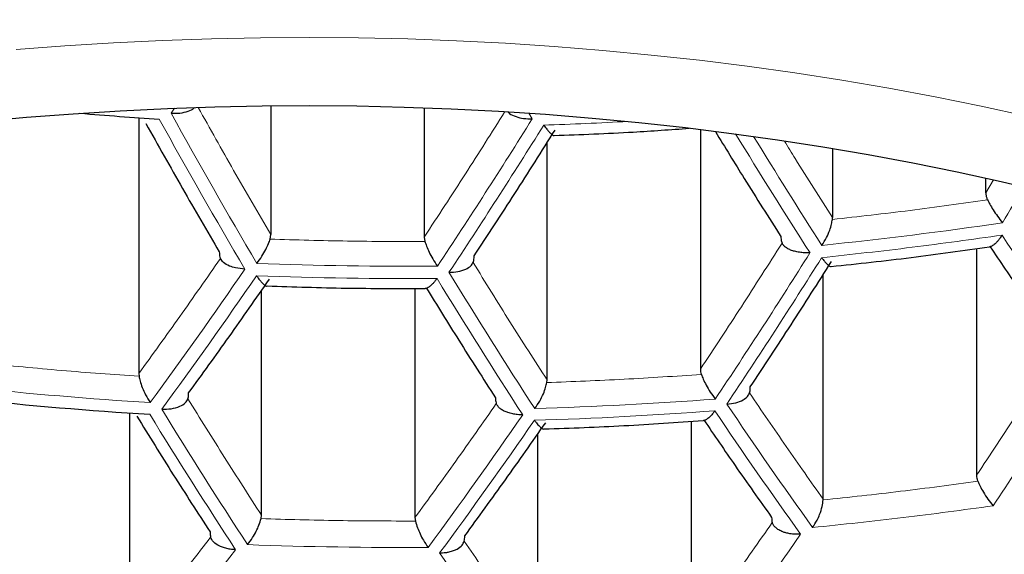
# Model space of a CAD drawing. Header units: millimetres. Extents: x 8 to 869, y 12 to 834.
# Tile 69 of 217: x 433.15 to 437.52, y 681.78 to 684.15. Entities that reach past the tile are written whole.
import ezdxf

# ---------------------------------------------------------------- set-up
doc = ezdxf.new("R2010")
doc.units = ezdxf.units.MM

msp = doc.modelspace()

# ---------------------------------------------------------------- linework, layer by layer
at = {"color": 252, "linetype": 'Continuous', "lineweight": 0}
for p, q in [((433.8191, 683.7354), (433.8343, 683.7586)), ((435.4065, 683.7363), (435.4216, 683.7104)), ((437.47, 683.44), (437.4358, 683.3827))]:
    msp.add_line(p, q, dxfattribs=at)
at = {"color": 7, "linetype": 'Continuous', "lineweight": 30}
for p, q in [((434.2617, 683.7692), (434.2617, 683.1971)), ((434.9427, 683.7604), (434.9427, 683.1864)), ((433.6754, 683.7159), (433.6754, 682.5804)), ((436.1686, 683.664), (436.1686, 682.5999)), ((435.4876, 682.552), (435.4876, 683.6044)), ((436.7548, 683.5796), (436.7548, 683.2727)), ((437.4358, 683.3827), (437.4358, 683.4479)), ((436.7543, 683.2645), (436.7548, 683.2727)), ((434.2586, 683.1771), (434.2617, 683.1971)), ((434.9427, 683.1864), (434.9457, 683.1663)), ((437.3945, 683.1354), (437.3945, 682.1289)), ((436.7135, 682.0233), (436.7135, 683.0199)), ((434.2204, 681.9517), (434.2204, 682.9494)), ((434.9014, 682.9583), (434.9014, 681.9411)), ((433.6754, 682.5804), (433.6765, 682.5685)), ((435.4865, 682.5402), (435.4876, 682.552)), ((433.6341, 682.4053), (433.6341, 681.3981)), ((436.1273, 682.3681), (436.1273, 681.4159)), ((435.4463, 681.3698), (435.4463, 682.312)), ((436.7134, 682.0194), (436.7135, 682.0233)), ((434.2185, 681.9363), (434.2204, 681.9517)), ((434.9014, 681.9411), (434.9032, 681.9256))]:
    msp.add_line(p, q, dxfattribs=at)
at = {"color": 252, "linetype": 'Continuous', "lineweight": 0, "flags": 128}
msp.add_lwpolyline([(433.1309, 684.0182), (433.3467, 684.035), (433.5631, 684.0486), (433.7802, 684.0592), (433.9977, 684.0667), (434.2155, 684.0711), (434.4334, 684.0723), (434.6513, 684.0705), (434.8691, 684.0655), (435.0865, 684.0574), (435.3035, 684.0463), (435.5198, 684.032), (435.7354, 684.0147), (435.9501, 683.9943), (436.1638, 683.9708), (436.3762, 683.9443), (436.5873, 683.9148), (436.7969, 683.8823), (437.0049, 683.8467), (437.2111, 683.8083), (437.4153, 683.7669), (437.6175, 683.7226)], dxfattribs=at)
at = {"color": 7, "linetype": 'Continuous', "lineweight": 30, "flags": 128}
msp.add_lwpolyline([(432.969, 683.6986), (433.1763, 683.7178), (433.3844, 683.7339), (433.5932, 683.7471), (433.8026, 683.7573), (434.0124, 683.7645), (434.2225, 683.7687), (434.4327, 683.7699), (434.6429, 683.7681), (434.8529, 683.7634), (435.0626, 683.7556), (435.2719, 683.7448), (435.4806, 683.7311), (435.6886, 683.7143), (435.8957, 683.6946), (436.1018, 683.672), (436.3067, 683.6465), (436.5103, 683.618), (436.7125, 683.5866), (436.9131, 683.5523), (437.112, 683.5152), (437.309, 683.4753), (437.5041, 683.4326), (437.697, 683.3871)], dxfattribs=at)
at = {"color": 7, "linetype": 'Continuous', "lineweight": 30}
for centre, radius, start, end in [((434.8961, 701.3746), 17.7008, 265.19602, 266.33926), ((434.8656, 700.7985), 18.4344, 263.95122, 266.4506)]:
    msp.add_arc(centre, radius, start, end, dxfattribs=at)
at = {"color": 252, "linetype": 'Continuous', "lineweight": 0}
for centre, radius, start, end in [((458.3534, 697.3172), 28.0428, 208.9682, 210.53579), ((458.3048, 697.299), 28.0503, 208.97675, 210.54353), ((413.0221, 697.6618), 26.389, 326.39605, 328.0835), ((413.069, 697.6424), 26.3969, 326.38775, 328.07429), ((434.8976, 701.2766), 17.6028, 271.87311, 273.09472), ((456.948, 696.1826), 24.1355, 211.29913, 212.77615), ((456.9503, 696.1768), 24.072, 211.40532, 212.7644), ((412.9253, 698.1417), 28.7427, 328.79438, 329.16514), ((434.9057, 700.775), 17.7176, 275.83876, 278.45045), ((454.8505, 694.7223), 20.8245, 213.61169, 215.45952), ((414.1744, 697.2088), 26.5324, 326.24681, 327.91801), ((414.2236, 697.1905), 26.5363, 326.24279, 327.91356), ((414.8808, 696.2698), 23.3687, 323.74916, 325.53095), ((434.8826, 701.1097), 18.0533, 267.83245, 270.37597), ((456.0485, 695.8167), 24.5832, 211.34187, 213.0083), ((414.9264, 696.2494), 23.3785, 323.74033, 325.52095), ((434.8814, 701.086), 18.0843, 267.83463, 270.37379), ((456.0013, 695.7973), 24.5927, 211.3512, 213.01659), ((415.3802, 696.7813), 26.5811, 326.19683, 327.8626), ((434.867, 700.8233), 18.4073, 263.94362, 266.44671), ((434.8699, 700.7061), 18.2901, 271.76471, 274.27848), ((454.889, 695.369), 24.7652, 211.51914, 213.16569), ((434.8686, 700.6813), 18.3172, 271.76081, 274.27085), ((453.7957, 694.2109), 21.1566, 213.88672, 215.69388), ((453.841, 694.2314), 21.1448, 213.87722, 215.68578), ((454.8394, 695.3512), 24.7707, 211.5245, 213.17044), ((416.0018, 695.7948), 23.5587, 323.58135, 325.34103), ((416.0498, 695.7757), 23.5645, 323.57628, 325.33529), ((417.179, 695.3501), 23.6536, 323.49936, 325.24825), ((434.8513, 700.514), 18.7059, 267.87683, 270.33159), ((417.7509, 694.2908), 20.5796, 320.73648, 322.62489), ((452.7227, 693.7597), 21.3804, 214.06378, 215.84469)]:
    msp.add_arc(centre, radius, start, end, dxfattribs=at)
for points, knots in [([(416.3705, 683.3913), (416.3705, 683.3913), (416.3805, 683.5067), (416.4048, 683.7374), (416.4529, 684.073), (416.5113, 684.398), (416.5789, 684.7122), (416.6576, 685.0258), (416.7514, 685.3529), (416.8625, 685.6934), (416.9927, 686.0467), (417.135, 686.3919), (417.2883, 686.7287), (417.4518, 687.0572), (417.6335, 687.3927), (417.8348, 687.7347), (418.057, 688.0827), (418.2754, 688.3992), (418.4859, 688.6848), (418.6848, 688.9402), (418.8926, 689.1934), (419.1101, 689.4448), (419.3371, 689.6942), (419.574, 689.9414), (419.82, 690.1858), (420.0758, 690.4277), (420.3415, 690.6668), (420.6172, 690.9031), (420.9021, 691.1358), (421.1962, 691.3646), (421.4993, 691.5892), (421.8115, 691.8095), (422.133, 692.0256), (422.4637, 692.2372), (422.8034, 692.444), (423.152, 692.6457), (423.5096, 692.8423), (423.8763, 693.0335), (424.2518, 693.2192), (424.6148, 693.3891), (424.9636, 693.5441), (425.2968, 693.6852), (425.6619, 693.8322), (426.0607, 693.9838), (426.4949, 694.1383), (426.9376, 694.2852), (427.3882, 694.4242), (427.8462, 694.555), (428.2716, 694.6668), (428.6621, 694.7619), (429.0161, 694.8422), (429.3735, 694.9174), (429.7383, 694.9884), (430.1104, 695.0547), (430.4847, 695.1153), (430.8565, 695.1696), (431.2256, 695.2177), (431.5968, 695.2604), (431.9707, 695.2977), (432.3473, 695.3295), (432.7262, 695.3558), (433.1063, 695.3763), (433.4939, 695.3914), (433.8889, 695.401), (434.157, 695.4023), (434.2911, 695.4029)], [0, 0, 0, 0, 0.000002, 0.0201225, 0.040243, 0.0585931, 0.0769469, 0.0953005, 0.1136505, 0.1345475, 0.1554473, 0.1763442, 0.1960908, 0.2158398, 0.2355862, 0.2569833, 0.2783838, 0.2997807, 0.3159201, 0.3320628, 0.3482053, 0.3643446, 0.3806008, 0.3968605, 0.4131201, 0.429376, 0.4457384, 0.4621048, 0.4784711, 0.4948332, 0.5111496, 0.5274731, 0.5437987, 0.5601214, 0.5764371, 0.5927273, 0.6090262, 0.6253273, 0.641625, 0.6579143, 0.6715067, 0.6851009, 0.6986932, 0.7154252, 0.7321742, 0.7489307, 0.7656858, 0.7824319, 0.7991619, 0.8115988, 0.8240396, 0.8364803, 0.848917, 0.8617834, 0.8746497, 0.8869931, 0.8993406, 0.9116881, 0.9240314, 0.9364692, 0.9489114, 0.9613537, 0.9737915, 0.9868957, 1, 1, 1, 1]), ([(434.2911, 695.4029), (434.452, 695.402), (434.774, 695.4002), (435.2564, 695.386), (435.7345, 695.3635), (436.2077, 695.3321), (436.6757, 695.2922), (437.1372, 695.2442), (437.5916, 695.1882), (438.0387, 695.1247), (438.4439, 695.0595), (438.8081, 694.9948), (439.1784, 694.9238), (439.591, 694.8373), (440.0439, 694.733), (440.4907, 694.6206), (440.9314, 694.5004), (441.3658, 694.3724), (441.7937, 694.2368), (442.2142, 694.0941), (442.6273, 693.9444), (443.0329, 693.7879), (443.4292, 693.6256), (443.8157, 693.4578), (444.1924, 693.2848), (444.5609, 693.1063), (444.9179, 692.9241), (445.2636, 692.7383), (445.5983, 692.5495), (445.9249, 692.3561), (446.2395, 692.1608), (446.5425, 691.9637), (446.8344, 691.7651), (447.1184, 691.5631), (447.3933, 691.3586), (447.6592, 691.152), (447.9276, 690.9341), (448.1987, 690.7035), (448.4717, 690.4596), (448.7354, 690.2118), (448.9898, 689.9602), (449.2344, 689.7057), (449.47, 689.4474), (449.6964, 689.1854), (449.9137, 688.92), (450.1212, 688.652), (450.3193, 688.3809), (450.5082, 688.1066), (450.6876, 687.8293), (450.8571, 687.5501), (451.0169, 687.2685), (451.167, 686.9848), (451.3205, 686.6723), (451.4737, 686.3311), (451.6076, 685.9984), (451.7156, 685.7018), (451.8112, 685.4145), (451.9051, 685.0987), (451.9937, 684.7543), (452.0685, 684.4114), (452.1298, 684.0702), (452.178, 683.731), (452.2018, 683.5045), (452.2116, 683.3913), (452.2116, 683.3913)], [0, 0, 0, 0, 0.015735, 0.031475, 0.04721, 0.062631, 0.078057, 0.093479, 0.108504, 0.123533, 0.138559, 0.149715, 0.160871, 0.176816, 0.192769, 0.208722, 0.224667, 0.24067, 0.256679, 0.272689, 0.288692, 0.30474, 0.320789, 0.336635, 0.352487, 0.36834, 0.384187, 0.399635, 0.415088, 0.430541, 0.445989, 0.460908, 0.475831, 0.490754, 0.505674, 0.520373, 0.535072, 0.551733, 0.568395, 0.585143, 0.601896, 0.618649, 0.635398, 0.65231, 0.669225, 0.68614, 0.703051, 0.720126, 0.737205, 0.754283, 0.771359, 0.788522, 0.805686, 0.827658, 0.84963, 0.864945, 0.880261, 0.900428, 0.920597, 0.940764, 0.960508, 0.980254, 0.999998, 1, 1, 1, 1]), ([(451.6117, 682.937), (451.5994, 683.0529), (451.5746, 683.2848), (451.5198, 683.632), (451.4516, 683.9793), (451.3688, 684.3264), (451.2713, 684.6732), (451.1591, 685.0192), (451.032, 685.3643), (450.8898, 685.7082), (450.7312, 686.0534), (450.5555, 686.3996), (450.3623, 686.7464), (450.1704, 687.0618), (449.9842, 687.3462), (449.8075, 687.6005), (449.6216, 687.8527), (449.4266, 688.1029), (449.2223, 688.351), (449.0087, 688.5967), (448.7858, 688.8399), (448.5486, 689.0858), (448.2961, 689.3341), (448.0277, 689.5842), (447.7486, 689.8309), (447.4601, 690.0728), (447.1621, 690.3099), (446.855, 690.542), (446.5374, 690.7698), (446.2093, 690.9932), (445.8707, 691.212), (445.5217, 691.4258), (445.1622, 691.6344), (444.7924, 691.8376), (444.4377, 692.0218), (444.1007, 692.188), (443.7833, 692.3374), (443.4596, 692.4826), (443.1026, 692.6351), (442.7105, 692.7932), (442.2814, 692.9552), (441.8795, 693.0968), (441.5077, 693.2198), (441.168, 693.326), (440.8235, 693.4275), (440.4697, 693.5254), (440.1065, 693.6195), (439.7339, 693.7092), (439.3569, 693.7933), (438.9807, 693.8706), (438.6058, 693.9412), (438.2325, 694.0053), (437.8561, 694.0637), (437.4768, 694.1163), (437.095, 694.1631), (436.7108, 694.2039), (436.3246, 694.2387), (435.9299, 694.268), (435.5267, 694.2914), (435.1155, 694.3083), (434.7034, 694.3185), (434.3053, 694.3218), (433.9215, 694.319), (433.5522, 694.3108), (433.1834, 694.2972), (432.814, 694.278), (432.4442, 694.2533), (432.0743, 694.2229), (431.706, 694.187), (431.3383, 694.1455), (430.9712, 694.0984), (430.605, 694.0455), (430.2416, 693.9873), (429.8454, 693.9175), (429.4176, 693.8342), (428.9603, 693.7354), (428.5077, 693.628), (428.0605, 693.512), (427.619, 693.3877), (427.1836, 693.2552), (426.7549, 693.1149), (426.3331, 692.9668), (425.9207, 692.8121), (425.5179, 692.651), (425.1246, 692.4839), (424.7401, 692.3107), (424.3646, 692.1317), (423.9984, 691.9471), (423.6378, 691.7553), (423.283, 691.5562), (422.9345, 691.3499), (422.5954, 691.1383), (422.2656, 690.9215), (421.9454, 690.6998), (421.6435, 690.4798), (421.3589, 690.2619), (421.0908, 690.0468), (420.8313, 689.8285), (420.5804, 689.6073), (420.3382, 689.3833), (420.1046, 689.1566), (419.8795, 688.9274), (419.6389, 688.6699), (419.3864, 688.3835), (419.1259, 688.0672), (418.8966, 687.7684), (418.6951, 687.488), (418.5183, 687.2267), (418.3511, 686.9636), (418.1863, 686.6868), (418.0255, 686.3961), (417.8701, 686.0915), (417.7268, 685.7852), (417.5956, 685.4772), (417.4764, 685.1679), (417.3691, 684.8572), (417.2736, 684.5454), (417.1892, 684.2295), (417.116, 683.9097), (417.0547, 683.5861), (417.0048, 683.2618), (416.9819, 683.0452), (416.9704, 682.937)], [0, 0, 0, 0, 0.01071, 0.021422, 0.032132, 0.042915, 0.0537, 0.064483, 0.075319, 0.086156, 0.096992, 0.108132, 0.119273, 0.130413, 0.138768, 0.147125, 0.155482, 0.163837, 0.172194, 0.180551, 0.188909, 0.197265, 0.206171, 0.21508, 0.223988, 0.232894, 0.241688, 0.250484, 0.259279, 0.268074, 0.276871, 0.285666, 0.294462, 0.30326, 0.312057, 0.31908, 0.326105, 0.33313, 0.340153, 0.348897, 0.357642, 0.366385, 0.372943, 0.379503, 0.386063, 0.392622, 0.399444, 0.40627, 0.413095, 0.419918, 0.426473, 0.433029, 0.439586, 0.446141, 0.452696, 0.459254, 0.465811, 0.472366, 0.479273, 0.486183, 0.493093, 0.5, 0.506191, 0.512383, 0.518576, 0.524767, 0.531031, 0.537298, 0.543565, 0.54983, 0.556173, 0.562518, 0.568864, 0.575207, 0.583447, 0.591689, 0.599929, 0.608252, 0.616578, 0.624901, 0.633305, 0.641711, 0.650115, 0.658463, 0.666817, 0.675175, 0.683534, 0.691889, 0.700238, 0.708857, 0.717478, 0.726097, 0.734769, 0.743442, 0.752113, 0.760106, 0.7681, 0.776094, 0.784087, 0.792078, 0.800071, 0.808065, 0.816056, 0.82671, 0.837367, 0.848021, 0.856579, 0.865139, 0.873699, 0.882257, 0.891974, 0.901692, 0.911411, 0.921128, 0.930843, 0.940561, 0.950279, 0.959994, 0.969995, 0.979997, 0.99, 1, 1, 1, 1]), ([(434.2617, 683.1971), (434.2064, 683.2917), (434.0982, 683.4773), (433.9915, 683.6679), (433.9392, 683.7613)], [0, 0, 0, 0, 0.50998, 1, 1, 1, 1]), ([(435.3008, 683.7431), (435.2424, 683.6504), (435.1239, 683.4622), (435.0036, 683.2792), (434.9427, 683.1864)], [0, 0, 0, 0, 0.492773, 1, 1, 1, 1]), ([(436.7548, 683.2727), (436.6996, 683.3591), (436.6283, 683.4708), (436.5578, 683.5861), (436.5419, 683.6121)], [0, 0, 0, 0, 0.774035, 1, 1, 1, 1]), ([(436.7064, 683.0945), (436.8405, 683.1093), (437.1084, 683.1388), (437.3746, 683.1761), (437.5077, 683.1947)], [0, 0, 0, 0, 0.500353, 1, 1, 1, 1]), ([(416.9704, 682.937), (416.9812, 682.8321), (417.0028, 682.6223), (417.05, 682.3082), (417.1082, 681.9942), (417.1786, 681.6804), (417.2608, 681.3671), (417.355, 681.0544), (417.4612, 680.7423), (417.5796, 680.4312), (417.7045, 680.1349), (417.834, 679.8533), (417.9666, 679.5863), (418.1085, 679.3207), (418.2596, 679.0566), (418.42, 678.794), (418.5898, 678.5331), (418.7691, 678.2741), (418.9587, 678.0157), (419.1591, 677.758), (419.3703, 677.5013), (419.5914, 677.247), (419.825, 676.9926), (420.0715, 676.7383), (420.3314, 676.4843), (420.6019, 676.2337), (420.8829, 675.9868), (421.1744, 675.744), (421.4765, 675.5052), (421.7895, 675.2705), (422.1132, 675.0403), (422.4475, 674.8147), (422.7882, 674.5968), (423.1349, 674.3865), (423.4872, 674.184), (423.8493, 673.9867), (424.1984, 673.8067), (424.5325, 673.643), (424.8496, 673.4948), (425.1912, 673.3425), (425.5588, 673.1873), (425.9535, 673.0302), (426.3566, 672.8794), (426.7677, 672.7354), (427.1657, 672.6051), (427.5492, 672.4877), (427.917, 672.382), (428.2899, 672.2818), (428.6678, 672.1871), (429.0502, 672.0982), (429.434, 672.0159), (429.8192, 671.9402), (430.2054, 671.8709), (430.5951, 671.8077), (430.9897, 671.7505), (431.3892, 671.6995), (431.7931, 671.6547), (432.1993, 671.6166), (432.6106, 671.5848), (433.0268, 671.5598), (433.4475, 671.5416), (433.8691, 671.5307), (434.2696, 671.5272), (434.6487, 671.53), (435.0061, 671.5379), (435.3629, 671.5509), (435.7604, 671.5712), (436.1977, 671.601), (436.6739, 671.6428), (437.1205, 671.6908), (437.5375, 671.7432), (437.9252, 671.7984), (438.31, 671.8596), (438.6929, 671.9271), (439.0738, 672.0008), (439.4524, 672.0807), (439.8269, 672.1662), (440.1994, 672.2579), (440.5696, 672.3556), (440.9373, 672.4595), (441.2998, 672.5688), (441.6579, 672.6835), (442.0114, 672.8036), (442.3601, 672.9291), (442.7027, 673.0594), (443.0404, 673.1947), (443.373, 673.335), (443.7004, 673.4801), (444.0213, 673.6294), (444.3377, 673.7838), (444.6494, 673.9433), (444.9562, 674.1076), (445.2561, 674.2758), (445.5537, 674.4504), (445.8486, 674.6315), (446.1404, 674.819), (446.4245, 675.0101), (446.6944, 675.2), (446.9507, 675.3883), (447.1942, 675.5747), (447.4509, 675.7796), (447.7188, 676.0036), (447.9955, 676.2475), (448.2617, 676.4948), (448.5245, 676.7521), (448.7828, 677.0195), (449.0356, 677.2971), (449.2788, 677.5806), (449.5119, 677.8698), (449.7346, 678.1646), (449.9367, 678.4507), (450.1199, 678.7275), (450.2857, 678.9946), (450.4419, 679.2635), (450.5885, 679.534), (450.7255, 679.8061), (450.853, 680.0797), (450.9709, 680.3545), (451.0799, 680.6318), (451.1797, 680.9116), (451.2703, 681.1938), (451.3512, 681.4769), (451.4231, 681.7637), (451.4857, 682.054), (451.5384, 682.3478), (451.5816, 682.6422), (451.6017, 682.8387), (451.6117, 682.937)], [0, 0, 0, 0, 0.009676, 0.019353, 0.02903, 0.038747, 0.048466, 0.058183, 0.067939, 0.077695, 0.08745, 0.095942, 0.104436, 0.112929, 0.121421, 0.12992, 0.13842, 0.146919, 0.155418, 0.164055, 0.172694, 0.181333, 0.189971, 0.198897, 0.207827, 0.216756, 0.225682, 0.234581, 0.243486, 0.252394, 0.261301, 0.270205, 0.279103, 0.287669, 0.296238, 0.304807, 0.313372, 0.320363, 0.327354, 0.334344, 0.342517, 0.350697, 0.358877, 0.367056, 0.375229, 0.382181, 0.389137, 0.396096, 0.403055, 0.410011, 0.416962, 0.423763, 0.430566, 0.437369, 0.44417, 0.451064, 0.457962, 0.46486, 0.471755, 0.478814, 0.485877, 0.49294, 0.499999, 0.505983, 0.511968, 0.517953, 0.523937, 0.532006, 0.540077, 0.548146, 0.55485, 0.561557, 0.568263, 0.574968, 0.581759, 0.588553, 0.595347, 0.602138, 0.609067, 0.615999, 0.62293, 0.629859, 0.636849, 0.64384, 0.650832, 0.657822, 0.664881, 0.671943, 0.679004, 0.686064, 0.693262, 0.700463, 0.707663, 0.714861, 0.72241, 0.729961, 0.737512, 0.745062, 0.752086, 0.759111, 0.766135, 0.774937, 0.78374, 0.792544, 0.801346, 0.810861, 0.820378, 0.829894, 0.839682, 0.849472, 0.85926, 0.867918, 0.876578, 0.885237, 0.893895, 0.902559, 0.911225, 0.919891, 0.928556, 0.93735, 0.946147, 0.954943, 0.963738, 0.972803, 0.981869, 0.990935, 1, 1, 1, 1]), ([(437.4678, 681.9932), (437.3348, 681.9751), (437.0685, 681.9389), (436.8006, 681.9108), (436.6666, 681.8968)], [0, 0, 0, 0, 0.499665, 1, 1, 1, 1])]:
    msp.add_open_spline(points, degree=3, knots=knots, dxfattribs=at)
at = {"color": 7, "linetype": 'Continuous', "lineweight": 30}
for points, knots in [([(422.6627, 682.1079), (422.663, 682.1427), (422.6636, 682.2143), (422.6694, 682.3227), (422.6788, 682.4329), (422.6921, 682.543), (422.7093, 682.6529), (422.7304, 682.7626), (422.7552, 682.872), (422.7839, 682.981), (422.8162, 683.0897), (422.8524, 683.198), (422.8922, 683.3058), (422.9357, 683.4132), (422.9829, 683.5201), (423.0337, 683.6265), (423.0881, 683.7324), (423.146, 683.8378), (423.2076, 683.9426), (423.2727, 684.0468), (423.3413, 684.1504), (423.4135, 684.2534), (423.4891, 684.3557), (423.5682, 684.4574), (423.6508, 684.5585), (423.7368, 684.6588), (423.8262, 684.7584), (423.919, 684.8572), (424.0152, 684.9552), (424.1148, 685.0525), (424.2177, 685.1489), (424.3239, 685.2444), (424.4334, 685.339), (424.5462, 685.4326), (424.6622, 685.5253), (424.7814, 685.617), (424.9038, 685.7077), (425.0293, 685.7973), (425.1579, 685.8857), (425.2895, 685.9731), (425.4242, 686.0592), (425.5619, 686.1442), (425.7025, 686.2279), (425.846, 686.3104), (425.9923, 686.3915), (426.1415, 686.4713), (426.2934, 686.5498), (426.4481, 686.6268), (426.6054, 686.7024), (426.7653, 686.7766), (426.9278, 686.8492), (427.0929, 686.9204), (427.2603, 686.99), (427.4302, 687.058), (427.6024, 687.1244), (427.7769, 687.1892), (427.9537, 687.2523), (428.1326, 687.3138), (428.3136, 687.3735), (428.4967, 687.4316), (428.6818, 687.4879), (428.8688, 687.5424), (429.0577, 687.5951), (429.2484, 687.646), (429.4408, 687.6951), (429.635, 687.7423), (429.8307, 687.7876), (430.028, 687.8311), (430.2267, 687.8726), (430.4269, 687.9123), (430.6284, 687.95), (430.8312, 687.9857), (431.0352, 688.0195), (431.2403, 688.0513), (431.4465, 688.0811), (431.6537, 688.1089), (431.8619, 688.1347), (432.0709, 688.1585), (432.2807, 688.1802), (432.4912, 688.1999), (432.7023, 688.2176), (432.9141, 688.2332), (433.1263, 688.2467), (433.339, 688.2582), (433.5521, 688.2676), (433.7654, 688.2749), (433.979, 688.2802), (434.1927, 688.2834), (434.4065, 688.2845), (434.6202, 688.2835), (434.834, 688.2804), (435.0475, 688.2753), (435.2609, 688.2681), (435.474, 688.2588), (435.6867, 688.2474), (435.899, 688.234), (436.1107, 688.2185), (436.322, 688.201), (436.5325, 688.1814), (436.7424, 688.1598), (436.9515, 688.1361), (437.1597, 688.1104), (437.367, 688.0827), (437.5732, 688.053), (437.7785, 688.0213), (437.9825, 687.9877), (438.1854, 687.952), (438.387, 687.9144), (438.5873, 687.8749), (438.7862, 687.8335), (438.9836, 687.7901), (439.1794, 687.7449), (439.3736, 687.6977), (439.5662, 687.6488), (439.757, 687.5979), (439.946, 687.5453), (440.1332, 687.4909), (440.3184, 687.4347), (440.5016, 687.3768), (440.6828, 687.3171), (440.8619, 687.2557), (441.0388, 687.1926), (441.2134, 687.1279), (441.3858, 687.0616), (441.5558, 686.9936), (441.7235, 686.9241), (441.8886, 686.853), (442.0513, 686.7805), (442.2114, 686.7064), (442.3688, 686.6308), (442.5236, 686.5539), (442.6757, 686.4755), (442.825, 686.3958), (442.9715, 686.3147), (443.1151, 686.2324), (443.2559, 686.1487), (443.3936, 686.0639), (443.5284, 685.9778), (443.6602, 685.8906), (443.7889, 685.8022), (443.9145, 685.7127), (444.0369, 685.6222), (444.1562, 685.5306), (444.2723, 685.4381), (444.3851, 685.3446), (444.4947, 685.2502), (444.6009, 685.1549), (444.7038, 685.0587), (444.8034, 684.9617), (444.8997, 684.864), (444.9925, 684.7654), (445.0819, 684.6662), (445.1679, 684.5662), (445.2505, 684.4656), (445.3295, 684.3644), (445.4052, 684.2625), (445.4773, 684.16), (445.5459, 684.057), (445.611, 683.9534), (445.6726, 683.8492), (445.7306, 683.7446), (445.7851, 683.6395), (445.836, 683.5338), (445.8833, 683.4277), (445.927, 683.3212), (445.9671, 683.2141), (446.0035, 683.1067), (446.0363, 682.9988), (446.0653, 682.8906), (446.0907, 682.7819), (446.1123, 682.6729), (446.1301, 682.5636), (446.1441, 682.454), (446.1544, 682.3442), (446.1605, 682.2341), (446.163, 682.1556), (446.1624, 682.1137), (446.1624, 682.1085)], [0, 0, 0, 0, 0.005719, 0.011754, 0.017785, 0.023809, 0.029823, 0.035824, 0.04181, 0.047779, 0.053729, 0.05966, 0.065571, 0.071462, 0.077333, 0.083185, 0.089019, 0.094835, 0.100635, 0.10642, 0.11219, 0.117948, 0.123693, 0.129428, 0.135153, 0.14087, 0.14658, 0.152282, 0.15798, 0.163672, 0.16936, 0.175044, 0.180726, 0.186406, 0.192083, 0.19776, 0.203435, 0.20911, 0.214785, 0.220459, 0.226134, 0.23181, 0.237486, 0.243162, 0.24884, 0.254519, 0.260199, 0.26588, 0.271563, 0.277247, 0.282932, 0.288619, 0.294308, 0.299998, 0.305689, 0.311382, 0.317076, 0.322772, 0.328469, 0.334168, 0.339868, 0.345569, 0.351272, 0.356976, 0.362681, 0.368388, 0.374095, 0.379804, 0.385513, 0.391224, 0.396936, 0.402648, 0.408362, 0.414076, 0.419791, 0.425507, 0.431223, 0.43694, 0.442658, 0.448376, 0.454094, 0.459813, 0.465533, 0.471252, 0.476972, 0.482692, 0.488413, 0.494133, 0.499854, 0.505574, 0.511295, 0.517015, 0.522736, 0.528456, 0.534176, 0.539895, 0.545615, 0.551334, 0.557052, 0.56277, 0.568488, 0.574205, 0.579921, 0.585637, 0.591351, 0.597066, 0.602779, 0.608491, 0.614203, 0.619913, 0.625623, 0.631331, 0.637039, 0.642745, 0.64845, 0.654154, 0.659856, 0.665557, 0.671257, 0.676955, 0.682652, 0.688347, 0.694041, 0.699733, 0.705424, 0.711113, 0.716801, 0.722487, 0.728172, 0.733855, 0.739536, 0.745216, 0.750895, 0.756572, 0.762248, 0.767923, 0.773596, 0.779269, 0.784941, 0.790613, 0.796284, 0.801955, 0.807626, 0.813298, 0.818971, 0.824645, 0.83032, 0.835998, 0.841678, 0.847362, 0.85305, 0.858743, 0.864441, 0.870146, 0.875858, 0.881579, 0.887309, 0.89305, 0.898802, 0.904567, 0.910347, 0.916141, 0.921952, 0.92778, 0.933626, 0.939492, 0.945377, 0.951282, 0.957207, 0.963152, 0.969115, 0.975097, 0.981093, 0.987104, 0.993125, 0.999155, 1, 1, 1, 1]), ([(433.8191, 683.7354), (433.8322, 683.7354), (433.8594, 683.7354), (433.8945, 683.7437), (433.9165, 683.7532), (433.9219, 683.7599), (433.9227, 683.7608)], [0, 0, 0, 0, 0.315627, 0.656549, 0.951916, 1, 1, 1, 1]), ([(435.3144, 683.7421), (435.3165, 683.7395), (435.3237, 683.7307), (435.3487, 683.7202), (435.3837, 683.7115), (435.4087, 683.7107), (435.4216, 683.7104)], [0, 0, 0, 0, 0.121253, 0.424259, 0.704372, 1, 1, 1, 1]), ([(435.473, 683.6832), (435.4776, 683.6768), (435.4858, 683.6656), (435.4952, 683.6548), (435.502, 683.6479), (435.5088, 683.6416), (435.5154, 683.6368), (435.5186, 683.637), (435.5198, 683.6371)], [0, 0, 0, 0, 0.241148, 0.421809, 0.521485, 0.640106, 0.864541, 1, 1, 1, 1]), ([(435.5198, 683.637), (435.6369, 683.6414), (435.8369, 683.6488), (436.0361, 683.6632), (436.1188, 683.6691)], [0, 0, 0, 0, 0.585399, 1, 1, 1, 1]), ([(436.2351, 683.6545), (436.2777, 683.5847), (436.3741, 683.4268), (436.4716, 683.2737), (436.526, 683.1884)], [0, 0, 0, 0, 0.442637, 1, 1, 1, 1]), ([(437.4358, 683.3827), (437.436, 683.3783), (437.4365, 683.3694), (437.4395, 683.3588), (437.4424, 683.3528), (437.4433, 683.351)], [0, 0, 0, 0, 0.405002, 0.820829, 1, 1, 1, 1]), ([(437.4433, 683.351), (437.4465, 683.3447), (437.4538, 683.3307), (437.4687, 683.3056), (437.4883, 683.2766), (437.502, 683.2592), (437.5094, 683.2498)], [0, 0, 0, 0, 0.183529, 0.410595, 0.682516, 1, 1, 1, 1]), ([(436.7081, 683.1493), (436.7151, 683.1605), (436.728, 683.1812), (436.7423, 683.2143), (436.7508, 683.2423), (436.7532, 683.2577), (436.7543, 683.2645)], [0, 0, 0, 0, 0.320238, 0.592955, 0.819014, 1, 1, 1, 1]), ([(434.1998, 683.0693), (434.2074, 683.0795), (434.2214, 683.0983), (434.2393, 683.1292), (434.2514, 683.1557), (434.2564, 683.1705), (434.2586, 683.1771)], [0, 0, 0, 0, 0.318924, 0.59126, 0.817798, 1, 1, 1, 1]), ([(434.9457, 683.1663), (434.9479, 683.1597), (434.9528, 683.1447), (434.9643, 683.1179), (434.9811, 683.0865), (434.9941, 683.0672), (435.0011, 683.0568)], [0, 0, 0, 0, 0.182202, 0.40874, 0.681076, 1, 1, 1, 1]), ([(436.526, 683.1884), (436.5261, 683.1844), (436.5263, 683.1764), (436.5281, 683.1667), (436.53, 683.1617), (436.5308, 683.1596)], [0, 0, 0, 0, 0.357072, 0.723945, 1, 1, 1, 1]), ([(436.655, 683.1166), (436.6467, 683.1164), (436.6312, 683.1159), (436.6116, 683.1179), (436.5972, 683.1204), (436.587, 683.1227), (436.5746, 683.1263), (436.5605, 683.132), (436.5466, 683.1405), (436.5363, 683.1497), (436.5326, 683.1563), (436.5308, 683.1596)], [0, 0, 0, 0, 0.15737, 0.293192, 0.371828, 0.440909, 0.500472, 0.635869, 0.763698, 0.884761, 1, 1, 1, 1]), ([(437.5077, 683.1947), (437.5042, 683.1895), (437.4982, 683.1804), (437.4889, 683.1688), (437.4783, 683.1573), (437.466, 683.1478), (437.4566, 683.1433), (437.4524, 683.1429), (437.4518, 683.1429)], [0, 0, 0, 0, 0.186504, 0.331158, 0.485787, 0.74067, 0.966161, 1, 1, 1, 1]), ([(434.0329, 683.1201), (434.033, 683.1161), (434.0332, 683.1078), (434.0349, 683.0981), (434.0368, 683.093), (434.0376, 683.0909)], [0, 0, 0, 0, 0.361642, 0.732979, 1, 1, 1, 1]), ([(436.7486, 683.0554), (436.8672, 683.0681), (437.1024, 683.0934), (437.336, 683.1267), (437.4518, 683.1433)], [0, 0, 0, 0, 0.5042811, 1, 1, 1, 1]), ([(437.4536, 683.145), (437.4989, 683.0777), (437.5979, 682.9308), (437.6977, 682.789), (437.7519, 682.712)], [0, 0, 0, 0, 0.457459, 1, 1, 1, 1]), ([(434.1467, 683.044), (434.1325, 683.0453), (434.1083, 683.0475), (434.0754, 683.0578), (434.0498, 683.072), (434.0415, 683.0848), (434.0376, 683.0909)], [0, 0, 0, 0, 0.292772, 0.50009, 0.764541, 1, 1, 1, 1]), ([(435.0525, 683.0299), (435.0658, 683.0305), (435.0927, 683.0319), (435.1263, 683.0422), (435.15, 683.0567), (435.1567, 683.0681), (435.1597, 683.0733)], [0, 0, 0, 0, 0.277298, 0.557208, 0.797207, 1, 1, 1, 1]), ([(435.1597, 683.0733), (435.1606, 683.0762), (435.1625, 683.0821), (435.1638, 683.0922), (435.1639, 683.0994), (435.164, 683.1024)], [0, 0, 0, 0, 0.360747, 0.73281, 1, 1, 1, 1]), ([(436.7064, 683.0945), (436.7108, 683.0889), (436.7184, 683.0793), (436.7272, 683.0699), (436.7334, 683.0639), (436.7396, 683.0586), (436.7452, 683.0548), (436.7477, 683.0553), (436.7486, 683.0554)], [0, 0, 0, 0, 0.239855, 0.414901, 0.529174, 0.648235, 0.873757, 1, 1, 1, 1]), ([(434.1981, 683.0147), (434.2005, 683.0111), (434.205, 683.0045), (434.2113, 682.9963), (434.2166, 682.9899), (434.2242, 682.9816), (434.2334, 682.9733), (434.2414, 682.9683), (434.2445, 682.969), (434.2452, 682.9691)], [0, 0, 0, 0, 0.13583, 0.253154, 0.351969, 0.438506, 0.694506, 0.932117, 1, 1, 1, 1]), ([(434.9993, 683.0021), (434.9961, 682.998), (434.9901, 682.9902), (434.981, 682.9799), (434.9707, 682.9701), (434.96, 682.962), (434.952, 682.9585), (434.9476, 682.9574), (434.9462, 682.9576), (434.946, 682.9577)], [0, 0, 0, 0, 0.163252, 0.302861, 0.469787, 0.695299, 0.89181, 0.979553, 1, 1, 1, 1]), ([(434.2452, 682.9691), (434.3621, 682.9653), (434.5957, 682.9577), (434.8293, 682.958), (434.946, 682.9581)], [0, 0, 0, 0, 0.500603, 1, 1, 1, 1]), ([(434.9511, 682.9615), (434.9993, 682.8833), (435.1013, 682.7179), (435.2044, 682.5575), (435.2588, 682.4729)], [0, 0, 0, 0, 0.4725432, 1, 1, 1, 1]), ([(436.1686, 682.5999), (436.1687, 682.596), (436.1691, 682.588), (436.1715, 682.5803), (436.1728, 682.5765)], [0, 0, 0, 0, 0.494209, 1, 1, 1, 1]), ([(433.6765, 682.5685), (433.678, 682.5614), (433.6813, 682.5455), (433.691, 682.5166), (433.7064, 682.4829), (433.7192, 682.4624), (433.7261, 682.4514)], [0, 0, 0, 0, 0.1818497, 0.4080895, 0.6804854, 1, 1, 1, 1]), ([(436.1728, 682.5765), (436.1754, 682.5696), (436.1813, 682.5544), (436.1946, 682.5271), (436.2133, 682.4956), (436.2271, 682.477), (436.2345, 682.467)], [0, 0, 0, 0, 0.183014, 0.409724, 0.681758, 1, 1, 1, 1]), ([(435.4332, 682.4247), (435.4407, 682.4355), (435.4547, 682.4555), (435.4713, 682.4888), (435.4816, 682.5173), (435.485, 682.5331), (435.4865, 682.5402)], [0, 0, 0, 0, 0.319515, 0.591911, 0.81815, 1, 1, 1, 1]), ([(436.3865, 682.4942), (436.3873, 682.4973), (436.389, 682.5036), (436.3898, 682.513), (436.3899, 682.5191), (436.3899, 682.5208)], [0, 0, 0, 0, 0.407332, 0.827185, 1, 1, 1, 1]), ([(433.7775, 682.4222), (433.7916, 682.4223), (433.8201, 682.4226), (433.857, 682.4329), (433.8833, 682.449), (433.8902, 682.4622), (433.8934, 682.4682)], [0, 0, 0, 0, 0.271822, 0.55266, 0.794154, 1, 1, 1, 1]), ([(433.8934, 682.4682), (433.8942, 682.4712), (433.8959, 682.4773), (433.8967, 682.4865), (433.8968, 682.4924), (433.8968, 682.4942)], [0, 0, 0, 0, 0.405377, 0.823021, 1, 1, 1, 1]), ([(435.2588, 682.4729), (435.2589, 682.4689), (435.2591, 682.4608), (435.2607, 682.4524), (435.2621, 682.4481), (435.2625, 682.4468)], [0, 0, 0, 0, 0.405833, 0.822987, 1, 1, 1, 1]), ([(436.2858, 682.4449), (436.2995, 682.4464), (436.326, 682.4492), (436.3574, 682.4617), (436.3783, 682.4774), (436.3839, 682.489), (436.3865, 682.4942)], [0, 0, 0, 0, 0.295625, 0.571931, 0.805978, 1, 1, 1, 1]), ([(435.3801, 682.3972), (435.3719, 682.3973), (435.3568, 682.3976), (435.338, 682.4006), (435.3243, 682.4037), (435.3146, 682.4066), (435.3028, 682.4108), (435.2898, 682.4173), (435.2726, 682.4292), (435.2665, 682.4399), (435.2625, 682.4468)], [0, 0, 0, 0, 0.157591, 0.293591, 0.372316, 0.441466, 0.501071, 0.636995, 0.765137, 1, 1, 1, 1]), ([(436.2327, 682.415), (436.2302, 682.4115), (436.2257, 682.4054), (436.219, 682.3974), (436.2124, 682.3903), (436.2033, 682.3819), (436.1926, 682.3745), (436.1844, 682.3712), (436.1807, 682.3711), (436.1801, 682.371)], [0, 0, 0, 0, 0.139461, 0.248793, 0.361829, 0.49725, 0.744325, 0.960922, 1, 1, 1, 1]), ([(435.4315, 682.3728), (435.4345, 682.3688), (435.4399, 682.3616), (435.4474, 682.353), (435.4558, 682.3443), (435.4646, 682.3371), (435.4715, 682.3333), (435.474, 682.3341), (435.4745, 682.3343)], [0, 0, 0, 0, 0.176062, 0.316581, 0.447372, 0.704041, 0.942564, 1, 1, 1, 1]), ([(435.4745, 682.3343), (435.5928, 682.3386), (435.8284, 682.347), (436.0632, 682.3633), (436.1801, 682.3714)], [0, 0, 0, 0, 0.5021119, 1, 1, 1, 1]), ([(436.1839, 682.3744), (436.23, 682.3066), (436.3298, 682.1599), (436.4305, 682.0182), (436.4847, 681.9419)], [0, 0, 0, 0, 0.461635, 1, 1, 1, 1]), ([(437.3945, 682.1289), (437.3947, 682.1244), (437.3951, 682.1153), (437.3984, 682.1065), (437.4001, 682.1021)], [0, 0, 0, 0, 0.492205, 1, 1, 1, 1]), ([(437.4001, 682.1021), (437.4032, 682.0951), (437.4102, 682.0796), (437.4253, 682.0519), (437.4458, 682.0206), (437.4601, 682.0028), (437.4678, 681.9932)], [0, 0, 0, 0, 0.183815, 0.410685, 0.682419, 1, 1, 1, 1]), ([(436.6666, 681.8968), (436.6734, 681.9072), (436.6849, 681.925), (436.6992, 681.9576), (436.7098, 681.9893), (436.7122, 682.0098), (436.7134, 682.0194)], [0, 0, 0, 0, 0.294021, 0.500699, 0.766955, 1, 1, 1, 1]), ([(434.1582, 681.821), (434.1659, 681.8309), (434.1796, 681.8486), (434.1966, 681.8791), (434.2102, 681.9085), (434.2156, 681.9266), (434.2185, 681.9363)], [0, 0, 0, 0, 0.305405, 0.544517, 0.755325, 1, 1, 1, 1]), ([(436.4847, 681.9419), (436.4848, 681.9377), (436.485, 681.9291), (436.4867, 681.9223), (436.4876, 681.9188)], [0, 0, 0, 0, 0.491927, 1, 1, 1, 1]), ([(434.9032, 681.9256), (434.9061, 681.9158), (434.9114, 681.8976), (434.9242, 681.8678), (434.9399, 681.8367), (434.9525, 681.8186), (434.9595, 681.8084)], [0, 0, 0, 0, 0.24466, 0.455457, 0.694563, 1, 1, 1, 1]), ([(436.6134, 681.867), (436.6049, 681.8667), (436.5888, 681.8662), (436.5697, 681.8686), (436.5565, 681.8711), (436.5482, 681.8732), (436.5409, 681.8753), (436.53, 681.8792), (436.5163, 681.8857), (436.5024, 681.8959), (436.4923, 681.907), (436.4891, 681.9149), (436.4876, 681.9188)], [0, 0, 0, 0, 0.157533, 0.293378, 0.353225, 0.407659, 0.456695, 0.500354, 0.635827, 0.763597, 0.884616, 1, 1, 1, 1]), ([(433.9916, 681.8774), (433.9917, 681.8732), (433.9919, 681.8646), (433.9936, 681.8576), (433.9944, 681.8541)], [0, 0, 0, 0, 0.492162, 1, 1, 1, 1]), ([(434.1051, 681.7983), (434.0972, 681.7989), (434.0825, 681.7999), (434.0646, 681.8038), (434.0515, 681.8076), (434.0424, 681.8109), (434.0261, 681.8181), (434.0054, 681.8316), (433.9979, 681.8469), (433.9944, 681.8541)], [0, 0, 0, 0, 0.157796, 0.293949, 0.372744, 0.441937, 0.501557, 0.765294, 1, 1, 1, 1]), ([(435.1201, 681.8365), (435.1209, 681.8399), (435.1224, 681.8468), (435.1226, 681.8554), (435.1227, 681.8598)], [0, 0, 0, 0, 0.491847, 1, 1, 1, 1]), ([(435.0109, 681.7842), (435.0153, 681.7843), (435.0246, 681.7845), (435.0388, 681.786), (435.0552, 681.7889), (435.0723, 681.7938), (435.0928, 681.803), (435.1116, 681.817), (435.1174, 681.8304), (435.1201, 681.8365)], [0, 0, 0, 0, 0.087946, 0.186198, 0.288593, 0.43301, 0.566751, 0.802491, 1, 1, 1, 1])]:
    msp.add_open_spline(points, degree=3, knots=knots, dxfattribs=at)
for points in [[(433.7072, 683.6898), (433.7611, 683.5936), (433.8688, 683.4012), (433.9782, 683.2138), (434.0329, 683.1201)], [(435.164, 683.1024), (435.2244, 683.1943), (435.3452, 683.3781), (435.4642, 683.5669), (435.5237, 683.6614)], [(436.3899, 682.5208), (436.4504, 682.6124), (436.5714, 682.7954), (436.6907, 682.9836), (436.7504, 683.0776)], [(433.8968, 682.4942), (433.9569, 682.577), (434.077, 682.7427), (434.1958, 682.9137), (434.2552, 682.9992)], [(433.6666, 682.3906), (433.7205, 682.3038), (433.8282, 682.1301), (433.9371, 681.9617), (433.9916, 681.8774)], [(435.1227, 681.8598), (435.1828, 681.9422), (435.3031, 682.1071), (435.4222, 682.2772), (435.4817, 682.3622)]]:
    msp.add_open_spline(points, degree=3, dxfattribs=at)
at = {"color": 252, "linetype": 'Continuous', "lineweight": 0}
for points in [[(437.4433, 683.351), (437.3288, 683.3349), (437.0998, 683.3027), (436.8694, 683.2773), (436.7543, 683.2645)], [(434.9457, 683.1663), (434.8312, 683.1665), (434.6022, 683.1668), (434.3731, 683.1737), (434.2586, 683.1771)], [(436.5308, 683.1596), (436.4708, 683.065), (436.351, 682.8759), (436.2294, 682.6919), (436.1686, 682.5999)], [(434.0376, 683.0909), (433.9776, 683.0045), (433.8575, 682.8316), (433.7361, 682.6641), (433.6754, 682.5804)], [(435.4876, 682.552), (435.4326, 682.6376), (435.3227, 682.8087), (435.2141, 682.9851), (435.1597, 683.0733)], [(437.7558, 682.686), (437.696, 682.5918), (437.5764, 682.4036), (437.4551, 682.2205), (437.3945, 682.1289)], [(433.6765, 682.5685), (433.562, 682.5765), (433.3329, 682.5925), (433.1045, 682.615), (432.9902, 682.6262)], [(436.1728, 682.5765), (436.0586, 682.5688), (435.8301, 682.5535), (435.601, 682.5446), (435.4865, 682.5402)], [(434.2204, 681.9517), (434.1656, 682.0365), (434.056, 682.206), (433.9476, 682.3808), (433.8934, 682.4682)], [(436.7135, 682.0233), (436.6588, 682.1004), (436.5493, 682.2546), (436.4408, 682.4143), (436.3865, 682.4942)], [(435.2625, 682.4468), (435.2026, 682.3612), (435.0829, 682.19), (434.9619, 682.024), (434.9014, 681.9411)], [(437.4001, 682.1021), (437.2859, 682.0867), (437.0577, 682.0559), (436.8281, 682.0315), (436.7134, 682.0194)], [(434.9032, 681.9256), (434.7891, 681.9258), (434.5609, 681.9262), (434.3326, 681.9329), (434.2185, 681.9363)], [(436.4876, 681.9188), (436.4278, 681.8336), (436.3084, 681.6634), (436.1876, 681.4984), (436.1273, 681.4159)], [(433.9944, 681.8541), (433.9346, 681.7767), (433.815, 681.622), (433.6944, 681.4727), (433.6341, 681.3981)], [(435.4463, 681.3698), (435.3917, 681.4462), (435.2826, 681.5991), (435.1743, 681.7573), (435.1201, 681.8365)]]:
    msp.add_open_spline(points, degree=3, dxfattribs=at)

doc.saveas('drawing.dxf')
